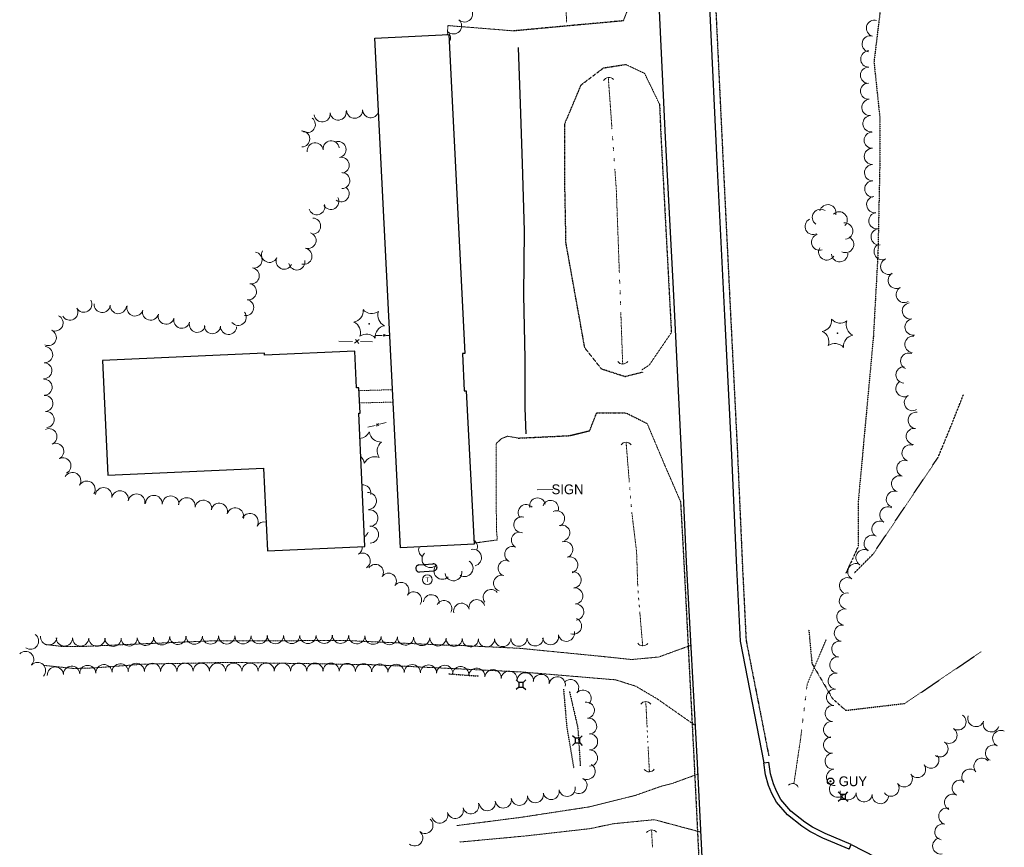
# Model space of a CAD drawing. Extents: x 386588 to 390135, y 96998 to 113606.
# Tile 81 of 92: x 388019 to 388503, y 108905 to 109313. Entities that reach past the tile are written whole.
import ezdxf
from ezdxf.enums import TextEntityAlignment as Align

# ---------------------------------------------------------------- set-up
doc = ezdxf.new("R2010")
doc.units = 0
doc.header["$MEASUREMENT"] = 0
for name, pattern in [('Wisdot1', [0.0625, 0.03125, -0.03125]), ('Wisdot3', [0.1875, 0.125, -0.0625]), ('Wisdot5', [0.1, 0.05, -0.05]), ('Wisdot6', [0.375, 0.125, -0.0625, 0.03125, -0.0625, 0.03125, -0.0625])]:
    doc.linetypes.add(name, pattern=pattern)
for name, color, linetype, lineweight in [('E_BLD', 241, 'Continuous', 25), ('E_DRN', 40, 'Continuous', 15), ('E_DTM_BreakLines', 30, 'Continuous', 25), ('E_DTM_SlopeBottom', 3, 'Wisdot1', 25), ('E_DTM_SlopeTop', 3, 'Wisdot1', 25), ('E_DWY', 2, 'Wisdot3', 15), ('E_DWY_PE', 2, 'Wisdot3', 15), ('E_LAND_Vegetation', 3, 'Continuous', 15), ('E_MISCPROP_Railing', 30, 'Continuous', 15), ('E_MISCPROP_Solid', 241, 'Continuous', 15), ('E_PATH_Sidewalk', 2, 'Wisdot5', 15), ('E_RDWY', 21, 'Continuous', 25), ('E_RDWY_Gravel', 21, 'Wisdot3', 25), ('E_SGN', 21, 'Continuous', 15), ('E_UTL_AG_Bold', 30, 'Continuous', 25), ('E_UTL_EGuyWire', 200, 'Continuous', 25), ('E_WTR', 4, 'Wisdot6', 15)]:
    doc.layers.add(name, color=color, linetype=linetype, lineweight=lineweight)
doc.styles.add('Style-dot_font5', font='dot_font5.shx')

# ---------------------------------------------------------------- blocks, each defined once
blk = doc.blocks.new('CULV')
at = {"layer": 'E_DRN'}
blk.add_arc((0, 6.15), 6.15, 216.8699, 323.1301, dxfattribs=at)
blk = doc.blocks.new('GUY')
at = {"layer": 'E_UTL_EGuyWire'}
for radius in [4, 0.5]:
    blk.add_circle((0, 0), radius, dxfattribs=at)
at = {"layer": 'E_UTL_EGuyWire', "style": 'Style-dot_font5'}
blk.add_text('GUY', height=12, dxfattribs=at).set_placement((10, 0), align=Align.MIDDLE_LEFT)
blk = doc.blocks.new('PED')
at = {"layer": 'E_UTL_AG_Bold'}
for p, q in [((-2.5, 2.5), (-5.3, 5.3)), ((2.5, 2.5), (5.3, 5.3)), ((-2.5, -2.5), (-5.3, -5.3)), ((2.5, -2.5), (5.3, -5.3))]:
    blk.add_line(p, q, dxfattribs=at)
at = {"layer": 'E_UTL_AG_Bold', "flags": 128}
blk.add_lwpolyline([(-2.5, -2.5), (2.5, -2.5), (2.5, 2.5), (-2.5, 2.5)], close=True, dxfattribs=at)
blk = doc.blocks.new('CTRE')
at = {"layer": 'E_LAND_Vegetation'}
blk.add_circle((0, 0), 0.223, dxfattribs=at)
for centre, start, end in [((-11.97, 8.96), 280.2067, 5.97162), ((1.81, 14.92), 220.21132, 305.97623), ((13.83, 5.89), 160.21133, 245.97624), ((-13.83, -5.9), 340.21132, 65.97623), ((-1.81, -14.93), 40.21133, 125.97624)]:
    blk.add_arc(centre, 7.87, start, end, dxfattribs=at)
at = {"layer": 'E_LAND_Vegetation', "extrusion": (0, 0, -1)}
blk.add_arc((-12.03, -9.04), 7.87, 354.07279, 79.74889, dxfattribs=at)
blk = doc.blocks.new('SIGN')
at = {"layer": 'E_SGN', "lineweight": 13, "style": 'Style-dot_font5'}
blk.add_text('SIGN', height=12, dxfattribs=at).set_placement((0, 0), align=Align.MIDDLE_CENTER)
blk = doc.blocks.new('TANK')
at = {"layer": 'E_MISCPROP_Solid'}
blk.add_circle((0, 0), 10.9, dxfattribs=at)
at = {"layer": 'E_MISCPROP_Solid', "style": 'Style-dot_font5', "width": 1.111111}
blk.add_text('T', height=10.8, dxfattribs=at).set_placement((0, 0), align=Align.MIDDLE_CENTER)

msp = doc.modelspace()

# ---------------------------------------------------------------- linework, layer by layer
at = {"layer": 'E_BLD'}
for p, q in [((388193.41, 109303.35), (388229.89, 109305.19)), ((388206.01, 109052.49), (388193.41, 109303.35)), ((388229.89, 109305.19), (388237.77, 109148.27)), ((388139.19, 109148.4), (388059.51, 109144.78)), ((388139.24, 109147.4), (388139.19, 109148.4)), ((388183.63, 109149.42), (388139.24, 109147.4)), ((388184.45, 109131.28), (388183.63, 109149.42)), ((388237.77, 109148.27), (388236.54, 109148.21)), ((388236.54, 109148.21), (388237.47, 109129.76)), ((388059.51, 109144.78), (388062.07, 109088.34)), ((388185.65, 109131.34), (388184.45, 109131.28)), ((388186.22, 109118.81), (388185.65, 109131.34)), ((388237.47, 109129.76), (388238.45, 109129.81)), ((388238.45, 109129.81), (388242.24, 109054.3)), ((388185.51, 109118.77), (388186.22, 109118.81)), ((388188.49, 109053.19), (388185.51, 109118.77)), ((388062.07, 109088.34), (388138.73, 109091.82)), ((388138.73, 109091.82), (388140.59, 109051.01)), ((388140.59, 109051.01), (388188.49, 109053.19)), ((388242.24, 109054.3), (388206.01, 109052.49)), ((388215.09, 109044.16), (388222.16, 109044.73)), ((388215.46, 109040.68), (388222.47, 109041.24))]:
    msp.add_line(p, q, dxfattribs=at)
for centre, start, end in [((388215.34, 109042.42), 98.194, 274.2113), ((388222.3, 109042.98), 275.3749, 97.8353)]:
    msp.add_arc(centre, 1.75, start, end, dxfattribs=at)
at = {"layer": 'E_DTM_BreakLines'}
msp.add_lwpolyline([(388263.95, 109298.74), (388264.91, 109271.03), (388265.88, 109241.69), (388266.83, 109208.57), (388266.65, 109176.98), (388267.22, 109145.67), (388267.3, 109121.3), (388267.76, 109108.62)], dxfattribs=at)
at = {"layer": 'E_DTM_SlopeBottom'}
for points in [[(388483.6, 109401.32), (388480.57, 109383.62), (388460.46, 109351.49), (388458.36, 109341.42), (388442.48, 109321.02), (388438.94, 109291.7), (388441.86, 109263.88), (388441.75, 109239.46), (388440.88, 109197.6), (388438.64, 109156.57), (388431.13, 109074.67), (388431.13, 109053.09), (388425.12, 109040.1)], [(388429.43, 109040.38), (388438.45, 109049.42), (388470.47, 109097.1), (388476.69, 109112.15), (388482.9, 109127.85)], [(388289.14, 108982.1), (388293.29, 108963.98), (388294.52, 108945.31)]]:
    msp.add_lwpolyline(points, dxfattribs=at)
at = {"layer": 'E_DTM_SlopeTop'}
for points in [[(388406.87, 109012.23), (388408.43, 108995.65), (388418.57, 108978.34), (388425.05, 108972.56), (388454.2, 108976.02), (388491.86, 109001.57)], [(388229.66, 108990.54), (388244.45, 108989.48)], [(388286.24, 108982.99), (388287.82, 108964.87), (388291.28, 108944.01)]]:
    msp.add_lwpolyline(points, dxfattribs=at)
at = {"layer": 'E_DWY', "flags": 128}
for points in [[(388271.97, 109507.33), (388272.55, 109499.19), (388280.11, 109422.48), (388287.32, 109333.19), (388287.69, 109311.18)], [(388330.57, 109338.29), (388319.37, 109321.44), (388315.66, 109311.94)], [(388261.88, 109306.98), (388229.39, 109309.6), (388229.11, 109305.15)], [(388333.47, 109270.91), (388326.11, 109286.08), (388316.8, 109290.48)], [(388324.79, 109140.15), (388328.42, 109142.52), (388339.28, 109158.48)], [(388343.8, 109075.35), (388335.79, 109093.83), (388327.41, 109113.69)], [(388263.97, 109106.59), (388258.76, 109107.5), (388255.89, 109106.4), (388253.16, 109103.96), (388253.06, 109082.76), (388253.3, 109061.46)], [(388253.3, 109061.46), (388253.7, 109056.45), (388242.21, 109054.9)], [(388231.8, 109004.7), (388227.18, 109004.73), (388180.02, 109006.93), (388113.53, 109006.79), (388069.47, 109004.91), (388049.78, 109004.01), (388040.49, 109003.96), (388030.96, 109005.02)], [(388348.89, 109004.6), (388333.05, 108998.83), (388319.75, 108997.6), (388304.99, 108999.15)], [(388234.44, 108993.02), (388192.31, 108995.06), (388121.66, 108996.19), (388080.15, 108995.35), (388055.34, 108993.47), (388045.6, 108993.19), (388030.58, 108994.72)], [(388351.04, 108965.13), (388332.51, 108978.12), (388321.88, 108984.43), (388311.87, 108987.61), (388305.26, 108988.15)], [(388298.86, 108925.07), (388321.46, 108930.69), (388334.49, 108935.28), (388339.72, 108936.6), (388352.31, 108941.2)], [(388353.73, 108912.68), (388330.85, 108918.77), (388310.69, 108916.77), (388299.29, 108914.37)]]:
    msp.add_lwpolyline(points, dxfattribs=at)
at = {"layer": 'E_DWY_PE'}
for points in [[(388304.99, 108999.15), (388264.57, 109003.12), (388231.8, 109004.7)], [(388234.44, 108993.02), (388266.26, 108991.43), (388305.26, 108988.15)], [(388233.8, 108915.88), (388264.59, 108919.82), (388298.86, 108925.07)], [(388299.29, 108914.37), (388267.5, 108910.76), (388235.18, 108907.77)]]:
    msp.add_lwpolyline(points, dxfattribs=at)
at = {"layer": 'E_LAND_Vegetation'}
for centre, radius, start, end in [((388237.53, 109315.35), 4, 227.4731, 47.4578), ((388232.12, 109309.45), 4, 227.4731, 47.4578), ((388439.21, 109308.28), 4.01, 74.8931, 254.8778), ((388226.7, 109303.55), 4, 327.5048, 47.4578), ((388437.12, 109300.55), 4.01, 74.8931, 254.8778), ((388436.41, 109293.15), 4.01, 89.2024, 269.1871), ((388436.3, 109285.14), 4.01, 89.2024, 269.1871), ((388436.33, 109277.31), 4.01, 94.233, 274.2177), ((388436.92, 109269.32), 4.01, 94.233, 274.2177), ((388183.49, 109267.93), 3.96, 181.9684, 1.9531), ((388191.42, 109268.2), 3.96, 181.9684, 344.329), ((388160.27, 109260.91), 3.96, 233.3558, 53.3405), ((388167.57, 109266.12), 3.96, 186.7909, 6.7756), ((388175.44, 109267.05), 3.96, 186.7909, 6.7756), ((388437.51, 109261.33), 4.01, 94.233, 274.2177), ((388157.51, 109253.81), 3.96, 271.4154, 91.4001), ((388438.1, 109253.21), 4.01, 90.6747, 270.6594), ((388164.13, 109247.94), 3.96, 7.3111, 187.2958), ((388171.99, 109248.95), 3.96, 7.3111, 187.2958), ((388175.38, 109248.61), 3.96, 281.0575, 101.0422), ((388438.19, 109245.2), 4.01, 90.6747, 270.6594), ((388176.9, 109240.83), 3.96, 281.0575, 101.0422), ((388438.28, 109237.19), 4.01, 90.6747, 270.6594), ((388177.21, 109233.3), 3.96, 270.7533, 90.738), ((388176.9, 109226.83), 3.96, 232.8671, 52.8518), ((388438.38, 109229.18), 4.01, 90.6747, 270.6594), ((388171.85, 109223.08), 3.96, 209.5928, 29.5775), ((388439.34, 109221.49), 4.01, 97.7464, 277.731), ((388164.93, 109220.42), 3.96, 196.5039, 16.4886), ((388416.22, 109217.48), 4, 345.8672, 165.8518), ((388162.82, 109210.88), 3.96, 268.3898, 88.3745), ((388412.61, 109215.22), 4, 55.4937, 235.4784), ((388421.83, 109213.97), 4, 315.3886, 135.3733), ((388440.42, 109213.55), 4.01, 97.7464, 277.731), ((388409.05, 109210.72), 4, 117.2489, 297.2336), ((388424.56, 109208.49), 4, 276.0484, 96.0331), ((388160.59, 109203.89), 3.96, 252.1711, 72.1558), ((388412.2, 109203.01), 4, 107.2588, 287.2435), ((388425.01, 109201.83), 4, 242.7333, 62.718), ((388441.5, 109205.61), 4.01, 97.7464, 277.731), ((388415.7, 109198.18), 4, 149.3241, 329.3088), ((388442.96, 109198.4), 4.01, 113.9775, 293.9621), ((388134.03, 109194.22), 3.96, 260.119, 80.1037), ((388141.7, 109196.99), 3.96, 154.3338, 334.3184), ((388158.58, 109196.07), 3.96, 256.1895, 76.1742), ((388422.05, 109197.36), 4, 184.3235, 4.3082), ((388148.86, 109193.65), 3.96, 155.0846, 335.0693), ((388155.11, 109193.26), 3.96, 191.2185, 11.2031), ((388446.21, 109191.08), 4.01, 113.9775, 293.9621), ((388132.66, 109186.41), 3.96, 260.119, 80.1037), ((388449.9, 109184.2), 4.01, 119.5038, 299.4885), ((388131.31, 109178.6), 3.96, 260.1773, 80.1619), ((388453.85, 109177.23), 4.01, 119.5038, 299.4885), ((388050.35, 109172.45), 3.96, 209.7967, 29.7814), ((388059.39, 109172.33), 3.96, 175.8922, 355.8769), ((388067.3, 109171.76), 3.96, 175.8922, 355.8769), ((388075.49, 109170.6), 3.96, 165.3178, 345.3025), ((388129.96, 109170.79), 3.96, 260.1773, 80.1619), ((388456.85, 109169.16), 4.01, 99.7096, 279.6943), ((388036.2, 109163.22), 3.96, 245.2034, 65.1881), ((388043.47, 109168.52), 3.96, 209.7967, 29.7814), ((388083.16, 109168.59), 3.96, 165.3178, 345.3025), ((388090.83, 109166.58), 3.96, 165.3178, 345.3025), ((388126.27, 109166.01), 3.96, 219.3446, 39.3293), ((388098.5, 109164.57), 3.96, 165.3178, 345.3025), ((388106.17, 109162.56), 3.96, 165.3178, 345.3025), ((388113.59, 109161.89), 3.96, 177.4837, 357.4684), ((388121.51, 109161.54), 3.96, 177.4837, 357.4684), ((388458.2, 109161.26), 4.01, 99.7096, 279.6943), ((388032.87, 109156.03), 3.96, 245.2034, 65.1881), ((388458.09, 109152.74), 4.01, 83.9795, 263.9642), ((388031.07, 109147.65), 3.96, 266.9437, 86.9284), ((388456.07, 109144.44), 4.01, 67.0631, 247.0478), ((388030.64, 109139.73), 3.96, 266.9437, 86.9284), ((388453.73, 109137.7), 4.01, 88.8512, 268.8359), ((388030.79, 109131.63), 3.96, 271.9195, 91.9041), ((388453.71, 109130.93), 4.01, 121.0439, 301.0285), ((388031.18, 109123.62), 3.96, 274.3566, 94.3413), ((388457.84, 109124.07), 4.01, 121.0439, 301.0285), ((388031.78, 109115.72), 3.96, 274.3566, 94.3413), ((388459.75, 109115.34), 4.01, 83.2969, 263.2816), ((388033.18, 109107.26), 3.96, 294.9524, 114.937), ((388185.62, 109112.12), 5.72, 274.5053, 333.6466), ((388196.42, 109110.36), 5.72, 187.8817, 273.6466), ((388458.82, 109107.38), 4.01, 83.2969, 263.2816), ((388036.53, 109100.07), 3.96, 294.9524, 114.937), ((388200.3, 109100.13), 5.72, 127.8817, 213.6466), ((388456.72, 109099.24), 4.01, 71.2998, 251.2845), ((388040.06, 109092.91), 3.96, 296.4357, 116.4204), ((388182.58, 109093.41), 5.72, 7.8817, 47.1713), ((388193.38, 109091.66), 5.72, 67.8817, 153.6466), ((388454.15, 109091.65), 4.01, 71.2998, 251.2845), ((388044.73, 109085.55), 4.12, 328.9077, 148.8924), ((388051.79, 109081.3), 4.12, 328.9077, 148.8924), ((388451.58, 109084.06), 4.01, 71.2998, 251.2845), ((388060.07, 109078.11), 4.12, 349.109, 169.0937), ((388068.16, 109076.55), 4.12, 349.109, 169.0937), ((388187.42, 109079.39), 4.17, 352.7295, 94.33), ((388190.1, 109075.61), 4.17, 272.9084, 92.8931), ((388449.01, 109076.47), 4.01, 71.2998, 251.2845), ((388076.26, 109074.99), 4.12, 349.109, 169.0937), ((388084.78, 109074.27), 4.12, 357.8845, 177.8692), ((388093.02, 109073.97), 4.12, 357.8845, 177.8692), ((388100.97, 109073.14), 4.12, 351.4153, 171.3999), ((388109.12, 109071.91), 4.12, 351.4153, 171.3999), ((388116.92, 109070.39), 4.12, 344.0177, 164.0024), ((388273.47, 109073.23), 3.89, 11.1331, 191.1178), ((388279.88, 109072.05), 3.89, 341.397, 161.3817), ((388124.85, 109068.12), 4.12, 344.0177, 164.0024), ((388131.99, 109065.37), 4.12, 329.8834, 149.8681), ((388190.77, 109067.16), 4.17, 276.7617, 96.7464), ((388267.87, 109069.98), 3.89, 41.1264, 221.1111), ((388282.93, 109066.94), 3.89, 296.7608, 116.7454), ((388445.78, 109068.77), 4.01, 61.1454, 241.1301), ((388139.12, 109061.23), 4.12, 78.5979, 149.8681), ((388265.66, 109063.96), 3.89, 74.6679, 254.6526), ((388441.91, 109061.75), 4.01, 61.1454, 241.1301), ((388186.13, 109061.51), 4.17, 300.9655, 343.2204), ((388191.11, 109059.08), 4.17, 270.4617, 90.4464), ((388264.5, 109056.37), 3.88, 64.7497, 244.7344), ((388285.43, 109059.88), 3.89, 288.7596, 108.7443), ((388239.81, 109052.98), 4.12, 339.5894, 55.5256), ((388286.87, 109051.73), 3.99, 287.6223, 107.607), ((388438.04, 109054.74), 4.01, 61.1454, 241.1301), ((388183.43, 109052.83), 3.88, 300.2501, 4.4686), ((388219.12, 109051.65), 4.12, 161.6071, 234.5143), ((388241.78, 109047.75), 4.12, 283.3049, 103.2896), ((388261.19, 109049.35), 3.88, 64.7497, 244.7344), ((388434.07, 109047.71), 4.01, 59.5555, 239.5401), ((388187.34, 109046.13), 3.88, 300.2501, 120.2348), ((388220.79, 109046.99), 4.12, 135.3142, 315.2989), ((388237.63, 109042.52), 4.12, 236.8125, 56.7972), ((388257.99, 109042.59), 3.88, 72.7508, 252.7354), ((388289.29, 109044.11), 3.99, 287.6223, 107.607), ((388193.77, 109040.54), 3.88, 326.2099, 146.1946), ((388226.64, 109041.2), 4.12, 135.3142, 315.2989), ((388232.13, 109040.47), 4.12, 188.3774, 8.3621), ((388290.94, 109036.78), 3.99, 275.9255, 95.9101), ((388430.01, 109040.8), 4.01, 59.5555, 239.5401), ((388200.22, 109036.23), 3.88, 326.2099, 146.1946), ((388206.37, 109031.66), 3.88, 323.3505, 143.3351), ((388255.69, 109035.18), 3.88, 72.7508, 252.7354), ((388425.95, 109033.9), 4.01, 59.5555, 239.5401), ((388212.59, 109027.03), 3.88, 323.3505, 143.3351), ((388250.6, 109028.22), 3.88, 37.7525, 217.7371), ((388291.77, 109028.83), 3.99, 275.9255, 95.9101), ((388221.24, 109025.65), 3.88, 354.0624, 174.0471), ((388227.47, 109022.72), 3.88, 331.4979, 151.4825), ((388243.63, 109023.22), 3.88, 13.2153, 193.2), ((388425.87, 109026.38), 3.99, 81.1251, 261.1098), ((388236.07, 109021.44), 3.88, 13.2153, 193.2), ((388292.24, 109020.99), 3.99, 272.4105, 92.3952), ((388424.63, 109018.49), 3.99, 81.1251, 261.1098), ((388291.19, 109014.05), 3.99, 249.9606, 69.9452), ((388287.67, 109010.54), 3.99, 191.9374, 11.922), ((388423.4, 109010.6), 3.99, 81.1251, 261.1098), ((388024.1, 109006.66), 3.99, 234.2876, 54.2723), ((388033.03, 109008.75), 3.99, 173.8744, 353.859), ((388040.79, 109008.23), 3.99, 179.6124, 359.5971), ((388048.77, 109008.17), 3.99, 179.6124, 359.5971), ((388056.76, 109008.12), 3.99, 179.6124, 359.5971), ((388064.75, 109008.06), 3.99, 179.6124, 359.5971), ((388072.65, 109008.23), 3.99, 181.8295, 1.8142), ((388080.64, 109008.48), 3.99, 181.8295, 1.8142), ((388088.62, 109008.74), 3.99, 181.8295, 1.8142), ((388096.6, 109008.99), 3.99, 181.8295, 1.8142), ((388104.64, 109009.12), 3.99, 180.3645, 0.3492), ((388112.63, 109009.17), 3.99, 180.3645, 0.3492), ((388120.62, 109009.22), 3.99, 180.3645, 0.3492), ((388128.6, 109009.27), 3.99, 180.3645, 0.3492), ((388136.59, 109009.32), 3.99, 180.3645, 0.3492), ((388144.58, 109009.37), 3.99, 180.3645, 0.3492), ((388152.57, 109009.42), 3.99, 180.3645, 0.3492), ((388160.55, 109009.47), 3.99, 180.3645, 0.3492), ((388168.54, 109009.52), 3.99, 180.3645, 0.3492), ((388176.6, 109009.51), 3.99, 178.4966, 358.4813), ((388184.58, 109009.3), 3.99, 178.4966, 358.4813), ((388192.57, 109009.09), 3.99, 178.4966, 358.4813), ((388200.55, 109008.88), 3.99, 178.4966, 358.4813), ((388208.53, 109008.67), 3.99, 178.4966, 358.4813), ((388216.52, 109008.45), 3.99, 178.4966, 358.4813), ((388224.5, 109008.24), 3.99, 178.4966, 358.4813), ((388232.49, 109008.03), 3.99, 178.4966, 358.4813), ((388240.47, 109007.82), 3.99, 178.4966, 358.4813), ((388248.36, 109007.76), 3.99, 181.2081, 1.1928), ((388256.35, 109007.92), 3.99, 181.2081, 1.1928), ((388264.33, 109008.09), 3.99, 181.2081, 1.1928), ((388272.32, 109008.26), 3.99, 181.2081, 1.1928), ((388279.86, 109008.89), 3.99, 191.9374, 11.922), ((388422.17, 109002.71), 3.99, 81.1251, 261.1098), ((388021.73, 108997.63), 3.99, 317.1665, 137.1511), ((388421.15, 108994.92), 3.99, 84.5426, 264.5272), ((388027.58, 108992.19), 3.99, 317.1665, 137.1511), ((388036.34, 108989.97), 3.99, 2.7991, 182.7837), ((388044.31, 108990.36), 3.99, 2.7991, 182.7837), ((388052.29, 108990.75), 3.99, 2.7991, 182.7837), ((388060.27, 108991.14), 3.99, 2.7991, 182.7837), ((388068.25, 108991.53), 3.99, 2.7991, 182.7837), ((388076.13, 108991.75), 3.99, 0.0982, 180.0829), ((388084.12, 108991.76), 3.99, 0.0982, 180.0829), ((388092.11, 108991.77), 3.99, 0.0982, 180.0829), ((388100.1, 108991.79), 3.99, 0.0982, 180.0829), ((388108.08, 108991.8), 3.99, 0.0982, 180.0829), ((388116.07, 108991.81), 3.99, 0.0982, 180.0829), ((388124.06, 108991.82), 3.99, 0.0982, 180.0829), ((388132.05, 108991.84), 3.99, 0.0982, 180.0829), ((388140.03, 108991.85), 3.99, 0.0982, 180.0829), ((388148.02, 108991.86), 3.99, 0.0982, 180.0829), ((388156.01, 108991.88), 3.99, 0.0982, 180.0829), ((388164, 108991.89), 3.99, 0.0982, 180.0829), ((388171.94, 108991.87), 3.99, 358.8987, 178.8834), ((388179.93, 108991.72), 3.99, 358.8987, 178.8834), ((388187.91, 108991.56), 3.99, 358.8987, 178.8834), ((388195.9, 108991.41), 3.99, 358.8987, 178.8834), ((388203.88, 108991.26), 3.99, 358.8987, 178.8834), ((388211.87, 108991.1), 3.99, 358.8987, 178.8834), ((388219.86, 108990.95), 3.99, 358.8987, 178.8834), ((388227.84, 108990.79), 3.99, 358.8987, 178.8834), ((388235.64, 108990.13), 3.99, 354.6418, 174.6265), ((388243.6, 108989.39), 3.99, 354.6418, 174.6265), ((388251.55, 108988.64), 3.99, 354.6418, 174.6265), ((388259.5, 108987.89), 3.99, 354.6418, 174.6265), ((388267.45, 108987.15), 3.99, 354.6418, 174.6265), ((388275.28, 108986.31), 3.99, 351.4685, 171.4532), ((388283.18, 108985.12), 3.99, 351.4685, 171.4532), ((388289.73, 108983.74), 3.99, 319.8149, 139.7996), ((388420.39, 108986.97), 3.99, 84.5426, 264.5272), ((388295.84, 108978.58), 3.99, 319.8149, 139.7996), ((388419.63, 108979.02), 3.99, 84.5426, 264.5272), ((388297.48, 108972.67), 3.99, 277.981, 97.9656), ((388418.87, 108971.07), 3.99, 84.5426, 264.5272), ((388298.59, 108964.76), 3.99, 277.981, 97.9656), ((388480.25, 108966.91), 3.99, 236.1652, 56.1499), ((388489.07, 108968.54), 3.99, 161.0166, 341.0013), ((388418.11, 108963.12), 3.99, 84.5426, 264.5272), ((388475.81, 108960.28), 3.99, 236.1652, 56.1499), ((388496.63, 108965.94), 3.99, 161.0166, 341.0013), ((388299.05, 108957.11), 3.99, 269.8303, 89.8149), ((388418.14, 108955.55), 3.99, 95.0678, 275.0525), ((388501.28, 108958.75), 3.99, 63.9775, 243.9622), ((388471.36, 108953.64), 3.99, 236.1652, 56.1499), ((388497.78, 108951.58), 3.99, 63.9775, 243.9622), ((388299.03, 108949.12), 3.99, 269.8303, 89.8149), ((388418.85, 108947.59), 3.99, 95.0678, 275.0525), ((388466.87, 108948.11), 3.99, 215.2547, 35.2394), ((388492.07, 108945.06), 3.99, 41.8397, 221.8244), ((388297.83, 108942.56), 3.99, 239.9397, 59.9244), ((388419.55, 108939.64), 3.99, 95.0678, 275.0525), ((388460.35, 108943.5), 3.99, 215.2547, 35.2394), ((388486.12, 108939.73), 3.99, 41.8397, 221.8244), ((388293.83, 108935.65), 3.99, 239.9397, 59.9244), ((388453.83, 108938.89), 3.99, 215.2547, 35.2394), ((388288.01, 108934.22), 3.99, 191.3864, 11.3711), ((388421.03, 108933.76), 3.99, 138.5323, 318.517), ((388447.3, 108934.28), 3.99, 215.2547, 35.2394), ((388481.43, 108934.31), 3.99, 61.3608, 241.3455), ((388256.65, 108928.48), 3.99, 189.4873, 9.4719), ((388264.53, 108929.8), 3.99, 189.4873, 9.4719), ((388272.41, 108931.11), 3.99, 189.4873, 9.4719), ((388280.18, 108932.65), 3.99, 191.3864, 11.3711), ((388426.22, 108932.51), 3.99, 173.2593, 353.244), ((388434.15, 108931.57), 3.99, 173.2593, 353.244), ((388442.08, 108930.63), 3.99, 173.2593, 353.244), ((388477.6, 108927.3), 3.99, 61.3608, 241.3455), ((388233.01, 108923.39), 3.99, 196.8091, 16.7937), ((388240.66, 108925.69), 3.99, 196.8091, 16.7937), ((388248.78, 108927.17), 3.99, 189.4873, 9.4719), ((388474.75, 108920.5), 3.99, 76.2928, 256.2775), ((388225.37, 108921.08), 3.99, 196.8091, 16.7937), ((388218.09, 108916.01), 3.99, 230.7902, 50.7749), ((388472.85, 108912.74), 3.99, 76.2928, 256.2775), ((388213.04, 108909.82), 3.99, 230.7902, 50.7749), ((388471.78, 108905.82), 3.99, 100.1702, 280.1549)]:
    msp.add_arc(centre, radius, start, end, dxfattribs=at)
at = {"layer": 'E_MISCPROP_Railing'}
for p, q in [((388198.59, 109157.57), (388197.53, 109156.68)), ((388198.53, 109156.66), (388197.76, 109157.57)), ((388185.72, 109155.14), (388183.46, 109153.27)), ((388185.57, 109153.21), (388183.95, 109155.15)), ((388195.45, 109112.78), (388194.29, 109113.58)), ((388195.24, 109113.84), (388194.31, 109112.49))]:
    msp.add_line(p, q, dxfattribs=at)
at = {"layer": 'E_MISCPROP_Railing', "flags": 128}
for points in [[(388197.06, 109157.1), (388193.87, 109157.15)], [(388200.76, 109157.05), (388198.91, 109157.08)], [(388182.46, 109154.19), (388175.71, 109154.35)], [(388192.32, 109153.94), (388186.39, 109154.09)], [(388198.97, 109114.2), (388195.76, 109113.38)], [(388193.64, 109112.84), (388189.99, 109111.9)]]:
    msp.add_lwpolyline(points, dxfattribs=at)
at = {"layer": 'E_PATH_Sidewalk', "flags": 128}
for points in [[(388202.1, 109130.39), (388185.72, 109129.95)], [(388185.99, 109123.85), (388202.41, 109124.31)]]:
    msp.add_lwpolyline(points, dxfattribs=at)
at = {"layer": 'E_RDWY', "flags": 128}
for points in [[(388277.85, 109951.76), (388283.72, 109947.12), (388290.58, 109940.24), (388293.14, 109936.71), (388295.52, 109932.32), (388298.16, 109925.65), (388302.25, 109912.76), (388303.4, 109905.41), (388304.97, 109905.48), (388308.47, 109833.41), (388311.79, 109766.61), (388314.51, 109708.59), (388317.38, 109647.2), (388320.28, 109587.61), (388325.38, 109480.97), (388329.49, 109398.5), (388332.99, 109323.91), (388336.31, 109254.47), (388340.19, 109180.06), (388343.89, 109103.13), (388346.05, 109056.91), (388346.65, 109045.67)], [(388327.27, 109947.06), (388329.91, 109892.72), (388333.25, 109823), (388336.58, 109752.22), (388340.46, 109677.7), (388344.16, 109598.35), (388347.7, 109525.11), (388351.21, 109451.59), (388354.65, 109384.57), (388358.24, 109315.48), (388361.73, 109242.34), (388365.43, 109166.87), (388368.68, 109101.74), (388371.28, 109042.65)], [(388346.65, 109045.67), (388352.05, 108946.57), (388356.95, 108847.71), (388361.81, 108754.34), (388366.78, 108661.24)], [(388371.28, 109042.65), (388373.06, 109006.71), (388384.82, 108946.77), (388387.29, 108947.13)], [(388426.77, 108904.27), (388413.83, 108909.68), (388407.46, 108912.93), (388403.46, 108915.58), (388396.38, 108921.21), (388391.08, 108927.34), (388388.75, 108931.74), (388387.13, 108935.6), (388385.67, 108940.8), (388384.82, 108946.77)], [(388427.73, 108906.58), (388414.88, 108911.95), (388408.72, 108915.09), (388404.93, 108917.6), (388398.12, 108923.02), (388393.15, 108928.76), (388391.01, 108932.81), (388389.5, 108936.42), (388388.12, 108941.32), (388387.29, 108947.13)], [(388426.77, 108904.27), (388427.69, 108906.49), (388439.86, 108900.41)]]:
    msp.add_lwpolyline(points, dxfattribs=at)
at = {"layer": 'E_RDWY_Gravel', "flags": 128}
for points in [[(388330.27, 109947.2), (388332.91, 109892.86), (388336.25, 109823.14), (388339.57, 109752.36), (388343.46, 109677.85), (388347.15, 109598.5), (388350.7, 109525.26), (388354.2, 109451.74), (388357.65, 109384.72), (388361.24, 109315.63), (388364.73, 109242.49), (388368.42, 109167.01), (388371.68, 109101.88), (388374.28, 109042.78)], [(388333.47, 109270.91), (388334.16, 109255.07), (388339.28, 109158.48)], [(388343.8, 109075.35), (388345.37, 109046.7)], [(388345.37, 109046.7), (388350.31, 108950.28), (388352.66, 108902.31), (388357.9, 108829.48)], [(388374.28, 109042.79), (388376.04, 109007.07), (388387.22, 108950.13)]]:
    msp.add_lwpolyline(points, dxfattribs=at)
at = {"layer": 'E_RDWY_Gravel'}
for points in [[(388315.83, 109311.95), (388293.1, 109309.88), (388261.88, 109306.98)], [(388325.16, 109138.96), (388316.55, 109136.77), (388305, 109140.53), (388296.71, 109151), (388294.4, 109163.9), (388287.48, 109202.43), (388286.89, 109232.54), (388286.96, 109261.48), (388294.93, 109280.4), (388305.92, 109288.75), (388316.8, 109290.48)], [(388263.97, 109106.59), (388276.39, 109107.15), (388289.27, 109107.8), (388299.07, 109110.19), (388302.57, 109119.04), (388317.15, 109118.92), (388327.41, 109113.69)]]:
    msp.add_lwpolyline(points, dxfattribs=at)
at = {"layer": 'E_SGN'}
msp.add_line((388273.34, 109081.07), (388281.07, 109081.34), dxfattribs=at)
at = {"layer": 'E_WTR', "flags": 128}
for points in [[(388308.28, 109284.03), (388310.1, 109258.5)], [(388310.36, 109254.98), (388310.48, 109253.22)], [(388310.73, 109249.7), (388310.86, 109247.94)], [(388311.11, 109244.42), (388311.24, 109242.66)], [(388311.49, 109239.14), (388312.22, 109228.86), (388312.78, 109213.58)], [(388312.78, 109213.58), (388313.72, 109188.01)], [(388313.84, 109184.48), (388313.91, 109182.72)], [(388314.04, 109179.19), (388314.1, 109177.43)], [(388314.23, 109173.9), (388314.3, 109172.14)], [(388314.42, 109168.61), (388315.36, 109143.04)], [(388317.02, 109104.53), (388318.62, 109084.93)], [(388318.84, 109082.23), (388318.96, 109080.88)], [(388319.18, 109078.17), (388319.29, 109076.82)], [(388319.51, 109074.12), (388319.62, 109072.77)], [(388319.84, 109070.06), (388319.85, 109069.95), (388322.2, 109050.54)], [(388322.2, 109050.54), (388322.75, 109033.76)], [(388322.88, 109031.46), (388322.97, 109030.3)], [(388323.17, 109028), (388323.27, 109026.84)], [(388323.46, 109024.53), (388323.56, 109023.38)], [(388323.76, 109021.07), (388325.18, 109004.35)], [(388415.45, 109007.49), (388406.09, 108985.44), (388405.8, 108983.02)], [(388405.36, 108979.37), (388405.14, 108977.54)], [(388326.71, 108976.9), (388327.36, 108964.37)], [(388404.7, 108973.89), (388404.48, 108972.06)], [(388404.04, 108968.41), (388403.82, 108966.59)], [(388403.38, 108962.93), (388402.86, 108958.63), (388399.55, 108936.53)], [(388327.45, 108962.65), (388327.49, 108961.78)], [(388327.58, 108960.05), (388327.62, 108959.19)], [(388327.71, 108957.46), (388327.76, 108956.6)], [(388327.84, 108954.87), (388328.49, 108942.34)], [(388329.54, 108913.71), (388330.01, 108905.2)]]:
    msp.add_lwpolyline(points, dxfattribs=at)

# ---------------------------------------------------------------- block references
at = {"layer": 'E_DRN', "xscale": 0.5, "yscale": 0.5, "zscale": 0.5}
for p, rotation in [((388308.28, 109284.03), 186.5198017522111), ((388315.36, 109143.04), 0.483027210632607), ((388317.02, 109104.53), 179.9999999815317), ((388325.18, 109004.35), 359.6776930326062), ((388326.71, 108976.9), 180), ((388328.49, 108942.34), 2.020931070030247), ((388399.55, 108936.53), 168.2221152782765), ((388329.54, 108913.71), 181.724366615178)]:
    msp.add_blockref('CULV', p, dxfattribs=dict(at, rotation=rotation))
at = {"layer": 'E_LAND_Vegetation', "xscale": 0.7108526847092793, "yscale": 0.7108526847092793, "zscale": 0.7108526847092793}
for p in [(388190.67, 109162.82), (388421.02, 109158.16)]:
    msp.add_blockref('CTRE', p, dxfattribs=at)
at = {"layer": 'E_MISCPROP_Solid', "xscale": 0.2206654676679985, "yscale": 0.2206654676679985, "zscale": 0.2206654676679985}
msp.add_blockref('TANK', (388219.3, 109036.88), dxfattribs=at)
at = {"layer": 'E_SGN', "xscale": 0.3999999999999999, "yscale": 0.3999999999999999, "zscale": 0.3999999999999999}
msp.add_blockref('SIGN', (388288.24, 109081.37), dxfattribs=at)
at = {"layer": 'E_UTL_AG_Bold', "xscale": 0.4503659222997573, "yscale": 0.4503659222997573, "zscale": 0.4503659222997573}
for p in [(388265.34, 108985.18), (388293.11, 108957.72), (388423.74, 108930.05)]:
    msp.add_blockref('PED', p, dxfattribs=at)
at = {"layer": 'E_UTL_EGuyWire', "xscale": 0.3999999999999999, "yscale": 0.3999999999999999, "zscale": 0.3999999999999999}
msp.add_blockref('GUY', (388417.6, 108937.68), dxfattribs=at)

doc.saveas('drawing.dxf')
